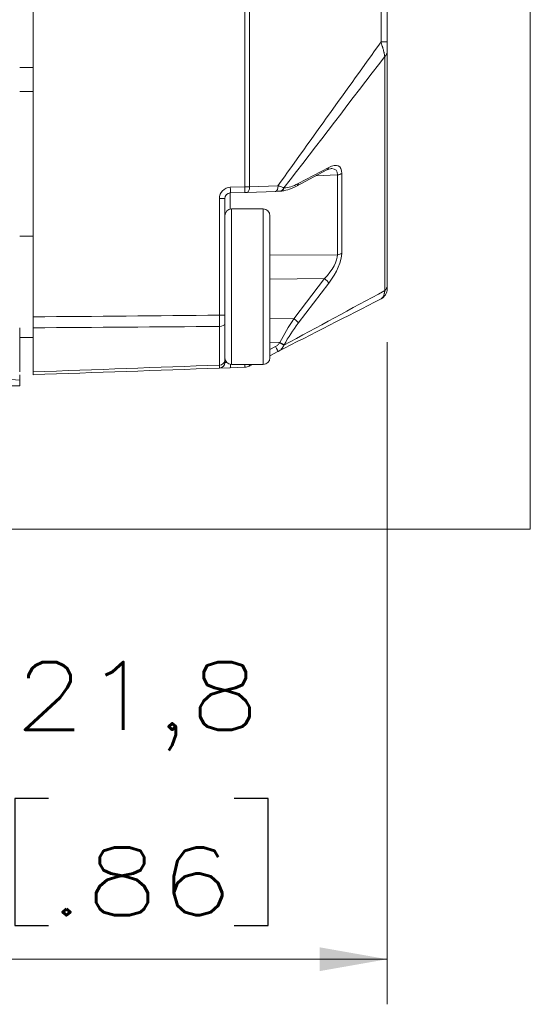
# Model space of a CAD drawing. Header units: millimetres. Extents: x 4 to 836, y 5 to 589.
# Tile 75 of 163: x 531 to 554, y 393 to 437. Entities that reach past the tile are written whole.
import ezdxf

# ---------------------------------------------------------------- set-up
doc = ezdxf.new("R2010")
doc.units = ezdxf.units.MM
doc.layers.add('1', color=7, linetype='Continuous', true_color=0xffffff)
doc.styles.add('ideas_simplex', font='simplex.shx')
doc.dimstyles.get("Standard").update_dxf_attribs({"dimtxt": 0.18, "dimasz": 0.18, "dimexe": 0.18, "dimexo": 0.0625, "dimgap": 0.09, "dimtad": 0, "dimtih": 1, "dimtoh": 1, "dimdec": 4, "dimzin": 0, "dimdsep": 46, "dimtxsty": 'Standard', "dimcen": 0.09, "dimadec": 0, "dimazin": 0, "dimtfac": 1, "dimtdec": 4, "dimtofl": 0, "dimtmove": 0, "dimatfit": 3, "dimfxl": 1, "dimtolj": 1, "dimtzin": 0, "dimarcsym": 0})

# ---------------------------------------------------------------- blocks, each defined once
blk = doc.blocks.new('_U5')
at = {"layer": '1', "color": 152, "lineweight": 13}
for p, q in [((525.358102, 456.435392), (525.358102, 393.010342)), ((547.158102, 422.379582), (547.158102, 393.010342))]:
    blk.add_line(p, q, dxfattribs=at)
at = {"layer": '1', "color": 87, "lineweight": 25}
for p, q in [((532.140602, 402.135342), (530.640602, 402.135342)), ((530.640602, 402.135342), (530.640602, 396.510342)), ((541.875602, 402.135342), (540.375602, 402.135342)), ((541.875602, 396.510342), (541.875602, 402.135342)), ((530.640602, 396.510342), (532.140602, 396.510342)), ((540.375602, 396.510342), (541.875602, 396.510342))]:
    blk.add_line(p, q, dxfattribs=at)
at = {"layer": '1', "color": 27, "lineweight": 13}
blk.add_line((525.358102, 395.010342), (547.158102, 395.010342), dxfattribs=at)
at = {"layer": '1', "color": 27, "lineweight": 18}
for points in [[(525.358102, 395.010342), (528.3581, 395.539323), (528.358104, 394.481361)], [(547.158102, 395.010342), (544.158104, 394.481361), (544.1581, 395.539323)]]:
    blk.add_solid(points, dxfattribs=at)
at = {"layer": '1', "color": 87, "linetype": 'Continuous', "lineweight": 25, "char_height": 3, "attachment_point": 7, "line_spacing_factor": 1.204819, "style": 'ideas_simplex'}
for s, insert in [('\\W1.2097;21,8', (530.627102, 404.270342)), ('\\W1.2776;.86', (532.112102, 396.957842))]:
    blk.add_mtext(s, dxfattribs=dict(at, insert=insert))

msp = doc.modelspace()

# ---------------------------------------------------------------- linework, layer by layer
at = {"layer": '1', "color": 251, "linetype": 'Continuous', "lineweight": 18}
for p in [(553.508, 552.791), (463.492, 414.08)]:
    msp.add_line(p, (553.508, 414.08), dxfattribs=at)
at = {"layer": '1', "color": 143, "linetype": 'Continuous', "lineweight": 18}
for p, q in [((531.458, 423.499), (531.458, 543.372)), ((547.158, 531.177), (547.158, 435.693)), ((547.158, 435.259), (547.158, 424.88)), ((543.133, 429.298), (544.487, 430.014)), ((544.484, 430.012), (544.487, 430.014)), ((540.847, 429.019), (540.199, 428.996)), ((540.952, 429.022), (540.847, 429.019)), ((542.211, 429.066), (540.952, 429.022)), ((539.958, 428.746), (539.958, 423.575)), ((531.458, 427.085), (530.858, 427.085)), ((539.958, 423.199), (539.958, 421.575)), ((530.858, 421.06), (530.858, 423.016)), ((531.458, 423.015), (531.458, 421.06)), ((530.858, 422.585), (531.458, 422.585)), ((542.316, 421.961), (541.958, 421.778)), ((540.199, 421.241), (539.717, 421.224)), ((540.847, 421.263), (540.199, 421.241)), ((541.19, 421.385), (541.057, 421.318)), ((530.858, 420.935), (530.858, 420.687)), ((530.858, 420.435), (530.858, 420.687)), ((521.065, 420.435), (530.858, 420.435))]:
    msp.add_line(p, q, dxfattribs=at)
at = {"layer": '1', "color": 143, "linetype": 'Continuous', "lineweight": 13}
for p, q in [((540.847, 429.269), (540.847, 537.602)), ((541.057, 537.598), (541.057, 429.272)), ((546.886, 435.693), (546.886, 531.177)), ((547.158, 435.693), (546.886, 435.693)), ((547.055, 424.664), (547.055, 435.044)), ((543.215, 429.411), (544.569, 430.128)), ((544.956, 429.795), (544, 429.757)), ((544.956, 426.256), (544.956, 429.795)), ((545.145, 429.864), (545.145, 426.325)), ((540.199, 429.246), (540.847, 429.269)), ((540.847, 429.269), (541.057, 429.272)), ((541.057, 429.272), (542.316, 429.316)), ((540.199, 428.996), (540.199, 428.28)), ((542.579, 429.215), (542.588, 429.215)), ((539.958, 428.746), (539.717, 428.746)), ((539.717, 423.575), (539.717, 428.746)), ((541.958, 426.229), (544.956, 426.256)), ((544.379, 425.194), (541.958, 425.172)), ((543.025, 423.415), (544.379, 425.194)), ((544.569, 424.998), (543.215, 423.22)), ((539.958, 423.575), (539.717, 423.575)), ((541.958, 423.421), (543.025, 423.415)), ((539.717, 421.358), (539.717, 423.074)), ((542.398, 422.368), (541.958, 422.371)), ((542.39, 422.352), (542.398, 422.368)), ((541.958, 422.054), (542.211, 422.184)), ((542.588, 422.26), (542.579, 422.244)), ((539.958, 421.474), (540.04, 421.479)), ((530.858, 420.687), (525.432, 421.128))]:
    msp.add_line(p, q, dxfattribs=at)
at = {"layer": '1', "color": 92, "linetype": 'Continuous', "lineweight": 13}
for p, q in [((530.858, 434.557), (531.458, 434.557)), ((531.458, 433.496), (530.858, 433.496))]:
    msp.add_line(p, q, dxfattribs=at)
at = {"layer": '1', "color": 252, "linetype": 'Continuous', "lineweight": 13}
for p, q in [((540.258, 421.947), (540.258, 428.285)), ((541.658, 421.385), (541.658, 428.285)), ((540.258, 421.385), (540.258, 421.947))]:
    msp.add_line(p, q, dxfattribs=at)
at = {"layer": '1', "color": 252, "linetype": 'Continuous', "lineweight": 18}
for p, q in [((541.658, 428.285), (540.258, 428.285)), ((541.958, 427.985), (541.958, 421.685)), ((540.258, 421.385), (541.658, 421.385))]:
    msp.add_line(p, q, dxfattribs=at)
at = {"layer": '1', "color": 143, "linetype": 'Continuous', "lineweight": 13}
msp.add_arc((540.217, 428.746), 0.5, 92, 180, dxfattribs=at)
at = {"layer": '1', "color": 143, "linetype": 'Continuous', "lineweight": 18}
for centre, radius, start, end in [((540.208, 428.746), 0.25, 92, 180), ((546.658, 424.741), 0.5, 297.0674, 0), ((539.708, 421.474), 0.25, 272, 0), ((540.83, 421.763), 0.5, 272, 297.0674)]:
    msp.add_arc(centre, radius, start, end, dxfattribs=at)
at = {"layer": '1', "color": 252, "linetype": 'Continuous', "lineweight": 18}
for centre, start, end in [((540.258, 427.985), 90, 180), ((541.658, 427.985), 0, 90), ((540.258, 421.685), 180, 270), ((541.658, 421.685), 270, 0)]:
    msp.add_arc(centre, 0.3, start, end, dxfattribs=at)
at = {"layer": '1', "color": 143, "linetype": 'Continuous', "lineweight": 13}
for centre, major_axis, ratio, start_param, end_param in [((546.658, 435.259), (0.5, 0), 0.707107, 5.628687, 6.283185), ((544.159, 428.939), (0.865, 1.236), 0.383064, 5.782406, 6.925118), ((544.37, 430.235), (0.117, -0.221), 0.757824, 0.000018, 0.720484), ((543.961, 429.047), (0.919, 0.964), 0.394251, 5.885568, 6.621404), ((544.947, 429.972), (-0.25, 0), 0.707107, 1.605703, 2.487094), ((540.838, 429.269), (0.009, -0.25), 0.034878, 0, 1.569578), ((540.943, 429.272), (0.009, -0.25), 0.454819, 0, 1.554915), ((542.203, 429.316), (-0.009, 0.25), 0.454819, 3.141593, 4.696508), ((544.104, 432.02), (1.874, 2.711), 0.3839, 3.419861, 3.777738), ((543.017, 429.519), (0.117, -0.221), 0.757824, 6.282961, 7.00367), ((540.191, 429.246), (0.009, -0.25), 0.034878, 0, 1.569578), ((542.381, 429.323), (-0.009, 0.25), 0.874957, 3.141593, 4.236775), ((542.39, 429.323), (0.009, -0.25), 0.874957, 0, 1.095182), ((543.961, 425.54), (0.917, 0.932), 0.413977, 4.747937, 5.890648), ((544.159, 425.432), (0.863, 1.209), 0.395235, 4.634614, 5.777326), ((544.947, 426.432), (-0.25, 0), 0.707107, 1.605703, 2.487094), ((544.37, 425.106), (0.199, -0.151), 0.305106, 0.46902, 1.756215), ((546.658, 424.88), (0.5, 0), 0.707107, 5.628687, 6.283185), ((539.708, 423.199), (-0.25, 0), 0.501238, 1.605703, 3.141593), ((543.906, 422.358), (1.824, 2.907), 0.383985, 1.445959, 1.803836), ((544.104, 422.25), (1.867, 2.637), 0.399466, 1.484849, 1.842726), ((543.017, 423.327), (0.199, -0.151), 0.305106, 0.46902, 1.756215), ((542.381, 422.352), (-0.219, 0.121), 0.016898, 3.586662, 4.681844), ((542.39, 422.368), (0.219, -0.121), 0.016898, 0.44507, 1.540252), ((542.203, 422.184), (-0.114, 0.223), 0.031081, 3.141593, 4.696508), ((539.708, 421.575), (-0.25, 0), 0.865309, 1.605703, 3.141593), ((540.191, 421.49), (0.009, -0.25), 0.034878, 0, 1.158521), ((540.838, 421.513), (0.009, -0.25), 0.034878, 0, 1.033028), ((540.943, 421.54), (0.114, -0.223), 0.031081, 0, 0.785186)]:
    msp.add_ellipse(centre, major_axis=major_axis, ratio=ratio, start_param=start_param, end_param=end_param, dxfattribs=at)
at = {"layer": '1', "color": 143, "linetype": 'Continuous', "lineweight": 18}
msp.add_ellipse((543.961, 429.047), major_axis=(0.919, 0.964), ratio=0.394251, start_param=0.338218, end_param=0.387194, dxfattribs=at)
at = {"layer": '1', "color": 143, "linetype": 'Continuous', "lineweight": 13}
for points in [[(542.316, 429.316), (543.839, 431.442), (545.363, 433.568), (546.886, 435.693)], [(547.055, 435.044), (545.563, 433.101), (544.071, 431.158), (542.579, 429.215)], [(542.579, 422.244), (544.071, 423.051), (545.563, 423.858), (547.055, 424.664)], [(531.458, 423.499), (534.211, 423.524), (536.964, 423.549), (539.717, 423.575)], [(539.717, 423.074), (536.964, 423.054), (534.211, 423.034), (531.458, 423.015)], [(531.458, 421.06), (534.211, 421.159), (536.964, 421.259), (539.717, 421.358)]]:
    msp.add_open_spline(points, degree=3, dxfattribs=at)
for points, knots in [([(547.055, 435.044), (547.054, 435.046), (547.054, 435.049), (547.053, 435.054), (547.052, 435.062), (547.049, 435.08), (547.042, 435.118), (547.034, 435.154), (547.026, 435.191), (547.023, 435.204), (547.017, 435.229), (547.007, 435.268), (546.99, 435.336), (546.975, 435.393), (546.962, 435.437), (546.958, 435.451), (546.95, 435.481), (546.937, 435.526), (546.923, 435.571), (546.909, 435.616), (546.902, 435.639), (546.895, 435.663), (546.89, 435.678), (546.888, 435.686), (546.886, 435.693)], [0, 0, 0, 0, 0.015625, 0.015625, 0.03125, 0.0625, 0.125, 0.25, 0.25, 0.3125, 0.3125, 0.375, 0.5, 0.625, 0.625, 0.6875, 0.6875, 0.75, 0.875, 0.875, 0.9375, 0.96875, 0.96875, 1, 1, 1, 1]), ([(542.316, 429.316), (542.32, 429.315), (542.324, 429.314), (542.331, 429.312), (542.342, 429.308), (542.366, 429.301), (542.386, 429.294), (542.425, 429.281), (542.45, 429.272), (542.495, 429.255), (542.515, 429.246), (542.542, 429.234), (542.55, 429.23), (542.562, 429.224), (542.567, 429.221), (542.573, 429.218), (542.576, 429.217), (542.578, 429.216), (542.578, 429.215), (542.579, 429.215)], [0, 0, 0, 0, 0.03125, 0.03125, 0.0625, 0.125, 0.25, 0.25, 0.5, 0.5, 0.75, 0.75, 0.875, 0.875, 0.9375, 0.96875, 0.984375, 0.984375, 1, 1, 1, 1]), ([(546.886, 424.296), (546.888, 424.297), (546.89, 424.299), (546.895, 424.301), (546.902, 424.306), (546.919, 424.318), (546.932, 424.331), (546.946, 424.346), (546.95, 424.351), (546.958, 424.363), (546.971, 424.381), (546.982, 424.401), (547.004, 424.447), (547.017, 424.482), (547.031, 424.534), (547.034, 424.545), (547.039, 424.567), (547.044, 424.59), (547.049, 424.62), (547.052, 424.642), (547.053, 424.651), (547.054, 424.658), (547.054, 424.661), (547.055, 424.664)], [0, 0, 0, 0, 0.03125, 0.03125, 0.0625, 0.125, 0.25, 0.25, 0.3125, 0.3125, 0.375, 0.5, 0.5, 0.75, 0.75, 0.8125, 0.8125, 0.875, 0.9375, 0.96875, 0.984375, 0.984375, 1, 1, 1, 1]), ([(539.717, 423.074), (539.717, 423.112), (539.717, 423.151), (539.717, 423.232), (539.717, 423.273), (539.717, 423.336), (539.717, 423.358), (539.717, 423.401), (539.717, 423.422), (539.717, 423.487), (539.717, 423.531), (539.717, 423.575)], [0, 0, 0, 0, 0.25, 0.25, 0.5, 0.5, 0.625, 0.625, 0.75, 0.75, 1, 1, 1, 1]), ([(542.211, 422.184), (542.23, 422.193), (542.248, 422.204), (542.281, 422.228), (542.297, 422.241), (542.328, 422.269), (542.342, 422.284), (542.368, 422.317), (542.379, 422.334), (542.39, 422.352)], [0, 0, 0, 0, 0.25, 0.25, 0.5, 0.5, 0.75, 0.75, 1, 1, 1, 1]), ([(542.579, 422.244), (542.576, 422.237), (542.573, 422.229), (542.566, 422.214), (542.555, 422.192), (542.542, 422.17), (542.515, 422.129), (542.495, 422.103), (542.461, 422.067), (542.449, 422.055), (542.425, 422.033), (542.4, 422.013), (542.373, 421.994), (542.352, 421.981), (542.345, 421.977), (542.331, 421.969), (542.324, 421.965), (542.316, 421.961)], [0, 0, 0, 0, 0.0625, 0.0625, 0.125, 0.25, 0.25, 0.5, 0.5, 0.625, 0.625, 0.75, 0.875, 0.875, 0.9375, 0.9375, 1, 1, 1, 1]), ([(539.717, 421.224), (539.717, 421.224), (539.717, 421.225), (539.717, 421.227), (539.717, 421.23), (539.717, 421.238), (539.717, 421.247), (539.717, 421.269), (539.717, 421.284), (539.717, 421.317), (539.717, 421.336), (539.717, 421.358)], [0, 0, 0, 0, 0.125, 0.125, 0.25, 0.25, 0.5, 0.5, 0.75, 0.75, 1, 1, 1, 1])]:
    msp.add_open_spline(points, degree=3, knots=knots, dxfattribs=at)
at = {"layer": '1', "color": 143, "linetype": 'Continuous', "lineweight": 18}
for points, knots in [([(547.158, 435.693), (547.158, 435.654), (547.158, 435.615), (547.158, 435.557), (547.158, 435.538), (547.158, 435.5), (547.158, 435.481), (547.158, 435.425), (547.158, 435.388), (547.158, 435.336), (547.158, 435.32), (547.158, 435.288), (547.158, 435.273), (547.158, 435.259)], [0, 0, 0, 0, 0.25, 0.25, 0.375, 0.375, 0.5, 0.5, 0.75, 0.75, 0.875, 0.875, 1, 1, 1, 1]), ([(544.487, 430.014), (544.522, 430.032), (544.596, 430.068), (544.672, 430.076), (544.676, 430.077), (544.676, 430.077)], [0, 0, 0, 0, 0.370987, 0.974733, 1, 1, 1, 1]), ([(542.398, 429.073), (542.457, 429.076), (542.628, 429.094), (542.873, 429.171), (543.061, 429.259), (543.133, 429.298)], [0, 0, 0, 0, 0.245928, 0.708471, 1, 1, 1, 1]), ([(542.39, 429.073), (542.379, 429.072), (542.368, 429.072), (542.342, 429.071), (542.328, 429.071), (542.297, 429.069), (542.281, 429.069), (542.248, 429.068), (542.23, 429.067), (542.211, 429.066)], [0, 0, 0, 0, 0.25, 0.25, 0.5, 0.5, 0.75, 0.75, 1, 1, 1, 1]), ([(547.158, 424.88), (547.158, 424.866), (547.158, 424.853), (547.158, 424.83), (547.158, 424.82), (547.158, 424.793), (547.158, 424.78), (547.158, 424.765), (547.158, 424.76), (547.158, 424.753), (547.158, 424.75), (547.158, 424.743), (547.158, 424.741), (547.158, 424.741)], [0, 0, 0, 0, 0.125203, 0.125203, 0.250407, 0.250407, 0.500813, 0.500813, 0.626016, 0.626016, 0.75122, 0.75122, 1, 1, 1, 1]), ([(531.458, 423.015), (531.458, 423.052), (531.458, 423.128), (531.458, 423.207), (531.458, 423.268), (531.458, 423.289), (531.458, 423.33), (531.458, 423.351), (531.458, 423.414), (531.458, 423.456), (531.458, 423.499)], [0, 0, 0, 0, 0.25, 0.5, 0.5, 0.625, 0.625, 0.75, 0.75, 1, 1, 1, 1]), ([(539.958, 423.575), (539.958, 423.542), (539.958, 423.509), (539.958, 423.444), (539.958, 423.412), (539.958, 423.349), (539.958, 423.318), (539.958, 423.257), (539.958, 423.227), (539.958, 423.199)], [0, 0, 0, 0, 0.25, 0.25, 0.5, 0.5, 0.75, 0.75, 1, 1, 1, 1]), ([(539.958, 421.575), (539.958, 421.558), (539.958, 421.544), (539.958, 421.518), (539.958, 421.508), (539.958, 421.491), (539.958, 421.484), (539.958, 421.476), (539.958, 421.474), (539.958, 421.474)], [0, 0, 0, 0, 0.25, 0.25, 0.5, 0.5, 0.75, 0.75, 1, 1, 1, 1]), ([(531.458, 420.935), (531.458, 420.935), (531.458, 420.941), (531.458, 420.956), (531.458, 420.972), (531.458, 420.978), (531.458, 420.991), (531.458, 420.998), (531.458, 421.022), (531.458, 421.04), (531.458, 421.06)], [0, 0, 0, 0, 0.25, 0.5, 0.5, 0.625, 0.625, 0.75, 0.75, 1, 1, 1, 1])]:
    msp.add_open_spline(points, degree=3, knots=knots, dxfattribs=at)
for points in [[(546.886, 424.296), (545.363, 423.518), (543.839, 422.74), (542.316, 421.961)], [(539.717, 421.224), (536.964, 421.128), (534.211, 421.032), (531.458, 420.935)]]:
    msp.add_open_spline(points, degree=3, dxfattribs=at)

# ---------------------------------------------------------------- dimensions: what is measured, and where the dimension line sits
at = {"layer": '1', "color": 87, "linetype": 'Continuous', "lineweight": 25}
dim = msp.add_linear_dim(base=(525.358, 395.01), p1=(547.158, 426.51), p2=(525.358, 458.935), text='<>\\P[\\C87;\\H3.00;\\Fsimplex.shx;.86\\Fsimplex.shx;\\H3.00;\\C87; ]', dimstyle='Standard', override={"dimtxt": 3, "dimasz": 3, "dimexe": 2, "dimexo": 2.5, "dimgap": 1.5, "dimtad": 1, "dimtih": 0, "dimtoh": 0, "dimdec": 2, "dimlfac": 1, "dimzin": 8, "dimdsep": 44, "dimlunit": 2, "dimtxsty": 'ideas_simplex', "dimsah": 1, "dimse1": 0, "dimse2": 0, "dimsd1": 0, "dimsd2": 0, "dimclrd": 27, "dimclre": 152, "dimclrt": 87, "dimtol": 0, "dimtm": -0.1, "dimtfac": 0.5, "dimtdec": 2, "dimtofl": 1, "dimtmove": 0, "dimtzin": 8, "dimlwd": 13, "dimlwe": 13}, dxfattribs=at)
dim.commit()
dim.dimension.update_dxf_attribs({"geometry": '_U5', "text_midpoint": (536.258, 395.01), "dimtype": 160})

doc.saveas('drawing.dxf')
